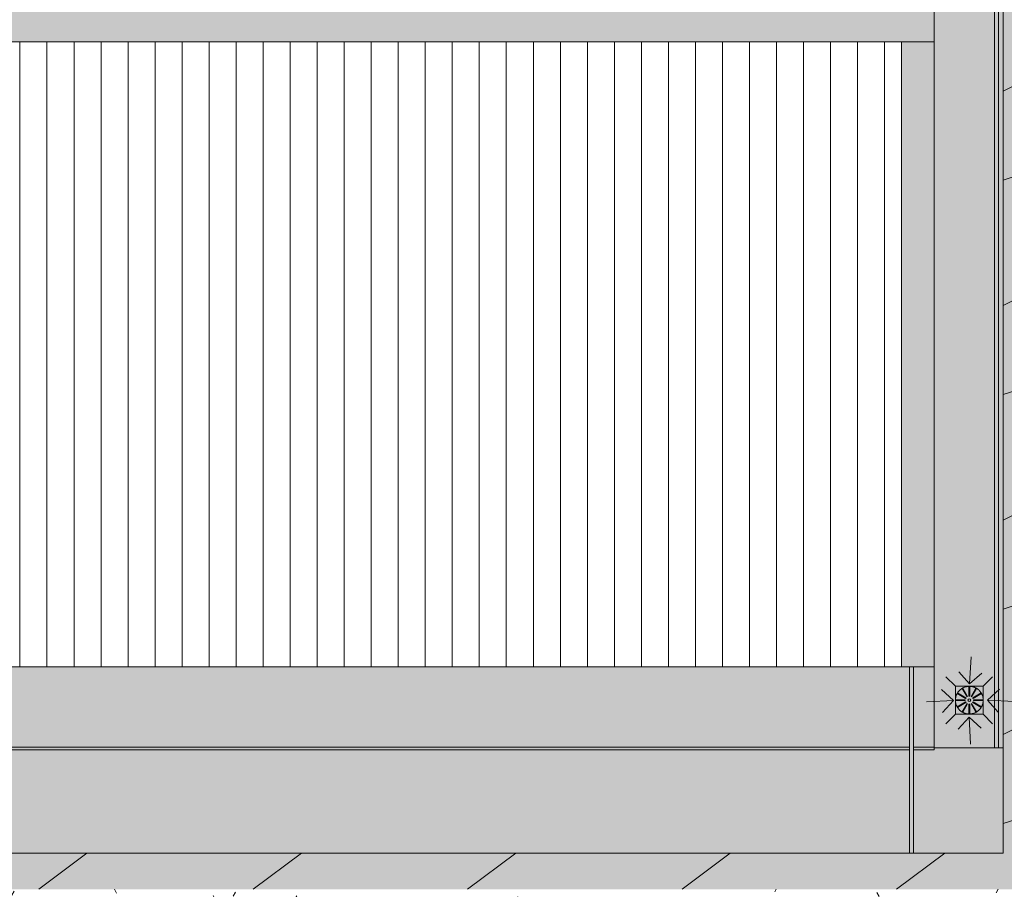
# Model space of a CAD drawing. Header units: millimetres. Extents: x 5980700 to 6194397, y -12939 to 2351883.
# Tile 111 of 124: x 6180078 to 6187366, y -8341 to -1904. Entities that reach past the tile are written whole.
import ezdxf

# ---------------------------------------------------------------- set-up
doc = ezdxf.new("R2010")
doc.units = ezdxf.units.MM
for name, color, linetype, lineweight in [('A-DETL-THIN', 151, 'Continuous', 9), ('A-FLOR', 192, 'Continuous', 18), ('A-FLOR-PATT', 8, 'Continuous', 18), ('A-ROOF', 132, 'Continuous', 9), ('A-ROOF-OTLN', 132, 'Continuous', 9), ('A-ROOF-PATT', 132, 'Continuous', 9), ('P-SANR-FIXT', 6, 'Continuous', 9)]:
    doc.layers.add(name, color=color, linetype=linetype, lineweight=lineweight)
pattern_1 = [(0, (0, 0), (812.8, 203.2), [33.528, -576.072, 33.528, -576.072, -3251.2]), (0, (0, 0), (812.8, 203.2), [-1219.2, 33.528, -1185.672, 33.528, -576.072, -1422.4]), (0, (0, 0), (812.8, 203.2), [-3048, 33.528, -372.872, 33.528, -982.472]), (120, (304.8, 101.6), (-582.3764, 602.3054), [33.528, -576.072, 33.528, -576.072, -3251.2]), (120, (304.8, 101.6), (-582.3764, 602.3054), [-1219.2, 33.528, -1185.672, 33.528, -576.072, -1422.4]), (120, (304.8, 101.6), (-582.3764, 602.3054), [-3048, 33.528, -372.872, 33.528, -982.472]), (240, (406.4, 508), (-230.4236, -805.5054), [33.528, -576.072, 33.528, -576.072, -3251.2]), (240, (406.4, 508), (-230.4236, -805.5054), [-1219.2, 33.528, -1185.672, 33.528, -576.072, -1422.4]), (240, (406.4, 508), (-230.4236, -805.5054), [-3048, 33.528, -372.872, 33.528, -982.472])]

# ---------------------------------------------------------------- blocks, each defined once
blk = doc.blocks.new('Cumeeira1 - Cumeeira-4038532-PLANTA DE CAIMENTO DE PISOS - COBERTURA')
at = {"layer": 'A-ROOF', "lineweight": 5}
blk.add_hatch(color=71, dxfattribs=at).paths.add_polyline_path([(1790.6, -2126.2), (19471.4, -2126.2), (19471.4, -1825.8), (-15828.6, -1825.8), (-15828.6, -2126.2), (1607.8, -2126.2)])
at = {"layer": 'A-ROOF', "color": 90, "lineweight": 5}
for p, q in [((19471.4, -1825.8), (19471.4, -2126.2)), ((19471.4, -2126.2), (-15828.6, -2126.2))]:
    blk.add_line(p, q, dxfattribs=at)
blk = doc.blocks.new('CHAPIM - CHAPIM-4060820-PLANTA DE CAIMENTO DE PISOS - COBERTURA')
at = {"layer": 'A-ROOF-PATT', "lineweight": 5}
h = blk.add_hatch(dxfattribs=at)
h.set_pattern_fill('FP_34', color=71, style=0, pattern_type=2)
h.set_pattern_definition([(0, (2e-05, -3e-05), (812.8, 203.2), [33.528, -576.072, 33.528, -576.072, -3251.2]), (0, (2e-05, -3e-05), (812.8, 203.2), [-1219.2, 33.528, -1185.672, 33.528, -576.072, -1422.4]), (0, (2e-05, -3e-05), (812.8, 203.2), [-3048, 33.528, -372.872, 33.528, -982.472]), (120, (304.8, 101.6), (-582.3764, 602.3054), [33.528, -576.072, 33.528, -576.072, -3251.2]), (120, (304.8, 101.6), (-582.3764, 602.3054), [-1219.2, 33.528, -1185.672, 33.528, -576.072, -1422.4]), (120, (304.8, 101.6), (-582.3764, 602.3054), [-3048, 33.528, -372.872, 33.528, -982.472]), (240, (406.4, 508), (-230.4236, -805.5054), [33.528, -576.072, 33.528, -576.072, -3251.2]), (240, (406.4, 508), (-230.4236, -805.5054), [-1219.2, 33.528, -1185.672, 33.528, -576.072, -1422.4]), (240, (406.4, 508), (-230.4236, -805.5054), [-3048, 33.528, -372.872, 33.528, -982.472])])
h.paths.add_polyline_path([(9835.5, -8340.8), (20251.4, -8340.8), (20251.4, 4739.2), (-16608.6, 4739.2), (-16608.6, -8340.8), (9652.7, -8340.8)])
h.paths.add_polyline_path([(3619, -8073.3), (-16341.1, -8073.3), (-16341.1, 4471.7), (19983.9, 4471.7), (19983.9, -8073.3), (3710.4, -8073.3)])
h = blk.add_hatch(dxfattribs=at)
h.set_pattern_fill('FP_33', color=71, style=0, pattern_type=2)
h.set_pattern_definition([(216.87, (635, 1587.5), (4762.4943, 3175.0085), [793.75, -7143.75]), (206.565, (1587.5, 1111.25), (-1587.501, -1587.5), [1774.88, -1774.88]), (198.435, (1587.5, 317.5), (-3174.997, -1587.503), [1004.02, -4016.09])])
h.paths.add_polyline_path([(9835.5, -8340.8), (20251.4, -8340.8), (20251.4, 4739.2), (-16608.6, 4739.2), (-16608.6, -8340.8), (9652.7, -8340.8)])
h.paths.add_polyline_path([(3619, -8073.3), (-16341.1, -8073.3), (-16341.1, 4471.7), (19983.9, 4471.7), (19983.9, -8073.3), (3710.4, -8073.3)])
at = {"layer": 'A-ROOF-OTLN', "color": 90, "lineweight": 5}
for q in [(19983.9, 4471.7), (-16341.1, -8073.3)]:
    blk.add_line((19983.9, -8073.3), q, dxfattribs=at)
blk = doc.blocks.new('Calha05 - Calha05-4216813-PLANTA DE CAIMENTO DE PISOS - COBERTURA')
at = {"layer": 'A-ROOF', "lineweight": 5}
h = blk.add_hatch(color=71, dxfattribs=at)
h.paths.add_polyline_path([(19546.4, -7293.3), (19993.9, -7293.3), (19993.9, 3149.2), (19546.4, 3149.2), (19546.4, -7288.3)])
h.paths.add_polyline_path([(19805.2, -6854.8), (19805.3, -6910.9), (19810.2, -6910.8), (19810.2, -6854.8)])
h.paths.add_polyline_path([(19805.2, -6846.4), (19805.2, -6854.8), (19810.2, -6854.8), (19810.2, -6846.4)])
h.paths.add_polyline_path([(19805.2, -7043.2), (19769.4, -7035.2), (19753.1, -7027.3), (19738.7, -7014.8), (19717.3, -6988.4), (19709.1, -6964.3), (19707, -6955.6), (19705.5, -6936.8), (19709.1, -6917.4), (19721.3, -6886.3), (19753.1, -6854.3), (19761.8, -6849.6), (19778, -6843.9), (19805.2, -6839.6), (19805.2, -6846.4), (19810.2, -6846.4), (19810.2, -6838.5), (19846.1, -6846.5), (19862.3, -6854.4), (19876.8, -6866.9), (19898.1, -6893.3), (19906.3, -6917.4), (19908.5, -6926.1), (19909.9, -6944.9), (19906.3, -6964.3), (19894.1, -6995.4), (19862.3, -7027.3), (19855.3, -7031.4), (19837.5, -7037.8), (19810.2, -7042), (19810.2, -6970.8), (19805.2, -6970.9), (19805.2, -7042.8)])
h.paths.add_polyline_path([(19760, -7028.6), (19760, -7028.5), (19794.7, -6967.9), (19790.6, -6965.5), (19756.5, -7026.6), (19759.9, -7028.6)])
h.paths.add_polyline_path([(19855.5, -7028.6), (19859.8, -7025.9), (19824.9, -6965.5), (19820.5, -6968), (19855.5, -7028.5)])
h.paths.add_polyline_path([(19892.9, -6993), (19895.4, -6988.6), (19834.9, -6953.6), (19833.2, -6958.5), (19888.2, -6990.2)])
h.paths.add_polyline_path([(19722.5, -6993), (19783.1, -6958), (19780.5, -6953.6), (19720.3, -6989.2), (19722.4, -6992.9)])
h.paths.add_polyline_path([(19807.7, -6950.8), (19812.7, -6949.5), (19816.4, -6945.8), (19817.7, -6940.8), (19816.4, -6935.8), (19812.7, -6932.2), (19807.7, -6930.8), (19802.7, -6932.2), (19799.1, -6935.8), (19797.7, -6940.9), (19799.1, -6945.8), (19802.7, -6949.5), (19805.2, -6950.5)])
h.paths.add_polyline_path([(19869.4, -6943.4), (19902.1, -6943.4), (19901.7, -6938.3), (19869.4, -6938.3)])
h.paths.add_polyline_path([(19869.4, -6943.4), (19869.4, -6938.3), (19837.6, -6938.3), (19837.7, -6943.4), (19867.7, -6943.4)])
h.paths.add_polyline_path([(19902.1, -6943.4), (19907.6, -6942.5), (19907.3, -6938.3), (19902.1, -6938.3), (19902.1, -6943.4)])
h.paths.add_polyline_path([(19721.7, -6943.4), (19777.8, -6943.3), (19777.7, -6938.3), (19721.7, -6938.3)])
h.paths.add_polyline_path([(19708.1, -6943.4), (19721.7, -6943.4), (19721.7, -6938.3), (19707.9, -6939.2), (19708, -6943.4)])
h.paths.add_polyline_path([(19834.9, -6928.1), (19895.1, -6892.5), (19892.9, -6888.8), (19832.4, -6923.7), (19833.7, -6925.8)])
h.paths.add_polyline_path([(19780.5, -6928.1), (19782.3, -6923.3), (19722, -6889.7), (19720, -6893.1), (19779, -6927.2)])
h.paths.add_polyline_path([(19824.9, -6916.2), (19858.9, -6855.1), (19855.4, -6853.2), (19820.7, -6913.8), (19822.7, -6914.8)])
h.paths.add_polyline_path([(19790.6, -6916.2), (19794.9, -6913.7), (19759.2, -6853.5), (19755.7, -6855.7), (19789.8, -6914.8)])
for points in [[(20023.9, -7293.3), (20023.9, 3149.2), (19993.9, 3149.2), (19993.9, -7293.3)], [(19393.9, -8073.3), (19393.9, -6693.3), (19363.9, -6693.3), (19363.9, -8073.3)]]:
    blk.add_hatch(color=71, dxfattribs=at).paths.add_polyline_path(points)
at = {"layer": 'A-ROOF', "color": 90, "lineweight": 5}
for p, q in [((19993.9, 3149.2), (19993.9, -7293.3)), ((20023.9, 3149.2), (20023.9, -7293.3)), ((19363.9, -8073.3), (19363.9, -6693.3)), ((19393.9, -6693.3), (19393.9, -8073.3))]:
    blk.add_line(p, q, dxfattribs=at)
blk = doc.blocks.new('BE-PMSa-MOD-ARQ-CONEXAODOFUTURO-EX-000-R_rvt-3-PLANTA DE CAIMENTO DE PISOS - COBERTURA')
at = {"layer": 'A-FLOR-PATT', "lineweight": 5}
h = blk.add_hatch(dxfattribs=at)
h.set_pattern_fill('FP_2', color=135, style=0, pattern_type=2)
h.set_pattern_definition(pattern_1)
h.paths.add_polyline_path([(-16310.4, -7293.3), (-15828.6, -7293.3), (-15828.6, -3822.2), (-16336.1, -3822.2), (-16336.1, -7293.3)])
h.paths.add_polyline_path([(19948.9, -7293.3), (19983.9, -7293.3), (19983.9, 3759.2), (19471.4, 3759.2), (19471.4, 3149.2), (19948.9, 3149.2), (19948.9, -7165.5)])
h.paths.add_polyline_path([(-16092.2, -7010.1), (-16122.1, -7002), (-16102.7, -6967.9), (-16106.8, -6965.5), (-16126.5, -6999.6), (-16148.3, -6977.6), (-16114.3, -6958), (-16116.8, -6953.6), (-16150.9, -6973.3), (-16157.3, -6957.6), (-16158.9, -6943.4), (-16119.6, -6943.3), (-16119.7, -6938.3), (-16158.9, -6938.3), (-16155.9, -6919.9), (-16150.9, -6908.4), (-16116.8, -6928.1), (-16115.1, -6923.3), (-16148.4, -6904), (-16126.5, -6882.1), (-16106.8, -6916.2), (-16102.4, -6913.7), (-16122.1, -6879.6), (-16106.3, -6873.2), (-16092.2, -6871.6), (-16092.1, -6910.9), (-16087.1, -6910.8), (-16087.1, -6871.6), (-16057.2, -6879.7), (-16076.6, -6913.8), (-16072.5, -6916.2), (-16052.8, -6882.1), (-16030.9, -6904), (-16065, -6923.7), (-16062.5, -6928.1), (-16028.4, -6908.4), (-16022, -6924.2), (-16020.4, -6938.3), (-16059.7, -6938.3), (-16059.6, -6943.4), (-16020.4, -6943.4), (-16023.4, -6961.8), (-16028.4, -6973.3), (-16062.5, -6953.6), (-16064.2, -6958.5), (-16030.9, -6977.7), (-16052.9, -6999.5), (-16072.5, -6965.5), (-16076.9, -6968), (-16057.2, -7002.1), (-16072.9, -7008.5), (-16087.1, -7010.1), (-16087.2, -6970.8), (-16092.2, -6970.9), (-16092.2, -7010)])
h.paths.add_polyline_path([(-16089.7, -6950.8), (-16084.7, -6949.5), (-16081, -6945.8), (-16079.7, -6940.8), (-16081, -6935.8), (-16084.7, -6932.2), (-16089.7, -6930.8), (-16094.7, -6932.2), (-16098.3, -6935.8), (-16099.7, -6940.9), (-16098.3, -6945.8), (-16094.7, -6949.5), (-16092.2, -6950.5)])
h.paths.add_polyline_path([(-16310.4, -3596.7), (-15828.6, -3596.7), (-15828.6, 612.1), (-16336.1, 612.1), (-16336.1, -3596.7)])
h.paths.add_polyline_path([(-15828.6, 642.1), (-15828.6, 3759.2), (-16341.1, 3759.2), (-16341.1, 3329.2), (-16336.1, 3329.2), (-16336.1, 642.1), (-15944.7, 642.1)])
h.paths.add_polyline_path([(-4243, 1825), (3431.4, 1825), (3431.4, 3059.2), (4031.4, 3059.2), (4031.4, 3159.2), (4481.3, 3159.2), (4481.3, 3759.2), (4101.4, 3759.2), (4101.4, 4471.7), (-5058.6, 4471.7), (-5058.6, 3759.2), (-5453.6, 3759.2), (-5453.6, 3159.2), (-4958.6, 3159.2), (-4958.6, 3059.2), (-4358.6, 3059.2), (-4358.6, 1825)])
h.paths.add_polyline_path([(19730.2, 3492.7), (19730.3, 3436.6), (19735.2, 3436.7), (19735.2, 3492.7)])
h.paths.add_polyline_path([(19730.2, 3501.1), (19730.2, 3492.7), (19735.2, 3492.7), (19735.2, 3501.1)])
h.paths.add_polyline_path([(19730.2, 3304.3), (19692.5, 3312.7), (19676.3, 3321.4), (19665.7, 3329.5), (19642.4, 3358.9), (19631.8, 3388.9), (19630.4, 3409.2), (19632.8, 3427.3), (19646.2, 3461), (19669.7, 3487.2), (19685, 3497.1), (19702, 3503.7), (19730.2, 3509), (19730.2, 3501.1), (19735.2, 3501.1), (19735.2, 3509), (19772.9, 3500.6), (19789.1, 3491.9), (19800.2, 3483.2), (19823, 3454.4), (19833.7, 3424.5), (19835.1, 3404.1), (19832.6, 3386), (19819.2, 3352.3), (19795.8, 3326.2), (19780.5, 3316.2), (19763.5, 3309.6), (19735.2, 3305.5), (19735.2, 3376.7), (19730.2, 3376.6), (19730.2, 3306)])
h.paths.add_polyline_path([(19685, 3318.9), (19682.8, 3321.4), (19681.5, 3320.9), (19684.9, 3318.9)])
h.paths.add_polyline_path([(19782, 3321.4), (19784.1, 3322.6), (19749.9, 3382), (19745.5, 3379.5), (19780.5, 3320.5), (19781.7, 3321.2)])
h.paths.add_polyline_path([(19780.5, 3318.9), (19782.7, 3321.4), (19781.7, 3321), (19780.5, 3319)])
h.paths.add_polyline_path([(19685.7, 3320.1), (19719.7, 3379.6), (19715.6, 3382), (19681.3, 3322.6), (19685.6, 3320.2)])
h.paths.add_polyline_path([(-16092.2, 3337.3), (-16122.1, 3345.4), (-16102.7, 3379.6), (-16106.8, 3382), (-16126.5, 3347.9), (-16148.4, 3369.8), (-16114.3, 3389.5), (-16116.8, 3393.9), (-16150.9, 3374.2), (-16157.4, 3390.1), (-16159, 3404.1), (-16119.6, 3404.2), (-16119.7, 3409.2), (-16159, 3409.2), (-16155.9, 3427.7), (-16150.9, 3439.1), (-16116.8, 3419.4), (-16115.1, 3424.2), (-16148.4, 3443.5), (-16126.5, 3465.4), (-16106.8, 3431.3), (-16102.4, 3433.8), (-16122.1, 3467.9), (-16106.2, 3474.4), (-16092.2, 3476), (-16092.1, 3436.6), (-16087.1, 3436.7), (-16087.1, 3476), (-16057.2, 3467.9), (-16076.6, 3433.7), (-16072.5, 3431.3), (-16052.8, 3465.4), (-16030.9, 3443.5), (-16065, 3423.8), (-16062.5, 3419.4), (-16028.4, 3439.1), (-16021.9, 3423.2), (-16020.4, 3409.2), (-16059.7, 3409.2), (-16059.6, 3404.1), (-16020.4, 3404.1), (-16023.4, 3385.5), (-16028.4, 3374.2), (-16062.5, 3393.9), (-16064.2, 3389), (-16030.9, 3369.8), (-16052.8, 3347.9), (-16072.5, 3382), (-16076.9, 3379.5), (-16057.2, 3345.4), (-16073.1, 3338.9), (-16087.1, 3337.3), (-16087.2, 3376.7), (-16092.2, 3376.6), (-16092.2, 3337.4)])
h.paths.add_polyline_path([(19817.9, 3354.5), (19820.4, 3358.9), (19759.9, 3393.9), (19758.2, 3389), (19813.2, 3357.3)])
h.paths.add_polyline_path([(19647.5, 3354.5), (19708.1, 3389.5), (19705.5, 3393.9), (19645.3, 3358.3), (19647.4, 3354.6)])
h.paths.add_polyline_path([(-16089.7, 3396.7), (-16084.7, 3398), (-16081, 3401.7), (-16079.7, 3406.7), (-16081, 3411.7), (-16084.7, 3415.3), (-16089.7, 3416.7), (-16095, 3415), (-16098.3, 3411.7), (-16099.7, 3406.6), (-16098.3, 3401.7), (-16094.7, 3398), (-16092.2, 3397)])
h.paths.add_polyline_path([(19732.7, 3396.7), (19737.7, 3398), (19741.4, 3401.7), (19742.7, 3406.7), (19741.4, 3411.7), (19737.7, 3415.3), (19732.7, 3416.7), (19727.4, 3415), (19724.1, 3411.7), (19722.7, 3406.6), (19724.1, 3401.7), (19727.7, 3398), (19730.2, 3397)])
h.paths.add_polyline_path([(19646.7, 3404.1), (19702.8, 3404.2), (19702.7, 3409.2), (19646.7, 3409.2)])
h.paths.add_polyline_path([(19634.2, 3406.7), (19632.9, 3408.3), (19633.1, 3404.6)])
h.paths.add_polyline_path([(19645, 3404.1), (19646.7, 3404.1), (19646.7, 3409.2), (19634.2, 3409.2), (19634.2, 3404.1), (19638.3, 3404.1)])
h.paths.add_polyline_path([(19799.7, 3404.1), (19827.1, 3404.1), (19826.7, 3409.2), (19794.4, 3409.2), (19794.4, 3404.1)])
h.paths.add_polyline_path([(19831.2, 3406.7), (19832.6, 3405), (19832.3, 3408.7)])
h.paths.add_polyline_path([(19827.1, 3404.1), (19831.2, 3404.1), (19831.2, 3409.2), (19827.1, 3409.1), (19827.1, 3404.1)])
h.paths.add_polyline_path([(19772.9, 3404.1), (19794.4, 3404.1), (19794.4, 3409.2), (19762.6, 3409.2), (19762.7, 3404.1), (19772.2, 3404.1)])
h.paths.add_polyline_path([(19705.5, 3419.4), (19707.3, 3424.2), (19647, 3457.8), (19645, 3454.4), (19704, 3420.3)])
h.paths.add_polyline_path([(19759.9, 3419.4), (19820.1, 3455), (19817.9, 3458.7), (19757.4, 3423.8), (19758.7, 3421.7)])
h.paths.add_polyline_path([(19749.9, 3431.3), (19784.1, 3490.7), (19779.8, 3493.2), (19745.7, 3433.7), (19747.7, 3432.7)])
h.paths.add_polyline_path([(19715.6, 3431.3), (19719.9, 3433.8), (19684.9, 3492.8), (19681.3, 3490.7), (19714.8, 3432.7)])
h.paths.add_polyline_path([(19784.8, 3491.9), (19781.2, 3493.1), (19782.8, 3491.9)])
h.paths.add_polyline_path([(19680.6, 3491.9), (19683.7, 3492.4), (19683.3, 3493.5), (19680.7, 3491.9)])
h = blk.add_hatch(dxfattribs=at)
h.set_pattern_fill('FP_2', color=133, style=0, pattern_type=2)
h.set_pattern_definition(pattern_1)
h.paths.add_polyline_path([(-16336.1, -8073.3), (19288.9, -8073.3), (19288.9, -7308.3), (-15828.6, -7308.3), (-15828.6, -7293.3), (-16336.1, -7293.3), (-16336.1, -7797.1)])
h.paths.add_polyline_path([(19318.9, -8073.3), (19983.9, -8073.3), (19983.9, -7293.3), (19471.4, -7293.3), (19471.4, -7308.3), (19318.9, -7308.3), (19318.9, -7927.1)])
h.paths.add_polyline_path([(1820.8, -7987.6), (1802.5, -7984.2), (1790, -7978.3), (1777.5, -7967.2), (1769.5, -7955), (1765.2, -7944), (1763.7, -7927.1), (1765.7, -7914.3), (1772.6, -7899.2), (1783.7, -7886.7), (1795.2, -7879), (1807.1, -7874.4), (1823.8, -7873), (1839.5, -7876.1), (1851.7, -7881.9), (1864.2, -7892.9), (1871.6, -7903.7), (1876.5, -7916.1), (1878, -7933), (1876, -7945.9), (1869.1, -7960.9), (1858, -7973.4), (1846.5, -7981.1), (1833.8, -7985.9), (1822.3, -7987.4)])
h.paths.add_polyline_path([(2144.4, -7987.6), (2126.1, -7984.2), (2113.6, -7978.3), (2101.1, -7967.2), (2093.1, -7955), (2088.7, -7943.4), (2087.3, -7927.1), (2089.3, -7914.3), (2096.2, -7899.2), (2107.3, -7886.7), (2118.8, -7879), (2130.7, -7874.4), (2147.4, -7873), (2163.1, -7876.1), (2175.2, -7881.9), (2187.8, -7892.9), (2195.2, -7903.7), (2200.1, -7916.1), (2201.5, -7933), (2199.6, -7945.9), (2192.6, -7960.9), (2181.6, -7973.4), (2170.1, -7981.1), (2156.3, -7986), (2145.9, -7987.4)])
h.paths.add_polyline_path([(1817.6, -7762.8), (1806.5, -7760.4), (1799.1, -7756.2), (1793.3, -7750.4), (1789.8, -7744.4), (1788, -7740.1), (1787.2, -7730.1), (1789.3, -7721), (1793.5, -7713.7), (1799.2, -7708), (1803.7, -7705.1), (1812.6, -7702.2), (1819.1, -7701.7), (1829.3, -7704.2), (1836.1, -7708.1), (1841.7, -7713.8), (1845.4, -7719.9), (1847.2, -7724.2), (1848.2, -7732.2), (1845.8, -7743.3), (1841.6, -7750.7), (1836, -7756.3), (1831.5, -7759.3), (1825.5, -7761.7), (1819.1, -7762.6)])
h.paths.add_polyline_path([(2130.9, -7722.2), (2116.1, -7719.2), (2106, -7713.8), (2097.7, -7706), (2092.1, -7697.1), (2089.2, -7690), (2088.3, -7674.8), (2090.6, -7664.6), (2096.1, -7654.2), (2103.6, -7646.1), (2112.8, -7640.3), (2120.6, -7637.3), (2130.9, -7636), (2146, -7639.1), (2155.8, -7644.3), (2164.1, -7652.1), (2169.7, -7661), (2172.7, -7669.4), (2173.8, -7680.6), (2171.2, -7693.6), (2165.7, -7704), (2158.2, -7712), (2149, -7717.8), (2141.8, -7720.7), (2132.9, -7721.9)])
h.paths.add_polyline_path([(2130.9, -7581.4), (2119.8, -7579), (2112.4, -7574.8), (2106.6, -7569), (2103.5, -7563.8), (2100.8, -7554.6), (2100.5, -7549.1), (2102.9, -7539.1), (2106.9, -7532.3), (2112.6, -7526.6), (2117.1, -7523.7), (2126.4, -7520.8), (2130.9, -7520.2), (2142.7, -7522.8), (2149.4, -7526.7), (2155.2, -7532.6), (2158.4, -7537.7), (2160.5, -7542.9), (2161.6, -7550.8), (2159.2, -7561.9), (2155, -7569.3), (2149.3, -7574.9), (2142.4, -7578.9), (2134.7, -7580.9)])
h.paths.add_polyline_path([(-5157.2, 3759.2), (-5058.6, 3759.2), (-5058.6, 4471.7), (-16341.1, 4471.7), (-16341.1, 3759.2), (-15828.6, 3759.2), (-15828.6, 3774.2), (-5453.6, 3774.2), (-5453.6, 3759.2), (-5248.6, 3759.2)])
h.paths.add_polyline_path([(4101.4, 3759.2), (4481.3, 3759.2), (4481.3, 3774.2), (19471.4, 3774.2), (19471.4, 3759.2), (19983.9, 3759.2), (19983.9, 4471.7), (4101.4, 4471.7), (4101.4, 4204.6)])
h = blk.add_hatch(dxfattribs=at)
h.set_pattern_fill('FP_2', color=133, style=0, pattern_type=2)
h.set_pattern_definition(pattern_1)
h.paths.add_polyline_path([(8116.4, -9278.8), (20269.4, -9278.8), (20269.4, -8320.8), (20251.4, -8320.8), (20251.4, -8340.8), (8116.4, -8340.8), (8116.4, -9060.5)])
at = {"layer": 'A-ROOF-OTLN', "lineweight": 5}
blk.add_hatch(color=9, dxfattribs=at).paths.add_polyline_path([(19251.7, -6693.3), (19471.4, -6693.3), (19471.4, -2067.4), (19231.4, -2067.4), (19231.4, -6693.3)])
h = blk.add_hatch(color=9, dxfattribs=at)
h.paths.add_polyline_path([(3253.3, -7288.3), (19288.9, -7288.3), (19288.9, -6693.3), (-15706.1, -6693.3), (-15706.1, -7288.3), (3070.5, -7288.3)])
h.paths.add_polyline_path([(-15761.9, -7288.3), (-15736.1, -7288.3), (-15736.1, -6693.3), (-15828.6, -6693.3), (-15828.6, -7288.3)])
h.paths.add_polyline_path([(19343.1, -7288.3), (19471.4, -7288.3), (19471.4, -6693.3), (19318.9, -6693.3), (19318.9, -7288.3)])
h = blk.add_hatch(color=9, dxfattribs=at)
h.paths.add_polyline_path([(19343.1, -7308.3), (19471.4, -7308.3), (19471.4, -7288.3), (19318.9, -7288.3), (19318.9, -7308.3)])
h.paths.add_polyline_path([(-15828.6, -7308.3), (19288.9, -7308.3), (19288.9, -7288.3), (-15828.6, -7288.3), (-15828.6, -7293.3)])
at = {"layer": 'A-ROOF-PATT', "lineweight": 5}
h = blk.add_hatch(dxfattribs=at)
h.set_pattern_fill('FP_275', color=71, style=0, pattern_type=2)
h.set_pattern_definition([(90, (480, -125.73), (-200, 1e-14), [])])
h.paths.add_polyline_path([(-15588.6, -6693.3), (19231.4, -6693.3), (19231.4, -2067.4), (-15588.6, -2067.4), (-15588.6, -6533.8)])
h.paths.add_polyline_path([(-43.8, -3677.2), (-62.1, -3673.8), (-74.6, -3667.9), (-87.1, -3656.9), (-95.1, -3644.8), (-99.5, -3633), (-100.9, -3616.8), (-98.9, -3603.9), (-92, -3588.9), (-80.9, -3576.4), (-69.4, -3568.7), (-55.3, -3563.7), (-40.8, -3562.6), (-25.4, -3565.6), (-12.9, -3571.5), (-0.4, -3582.6), (7.6, -3594.7), (11.9, -3605.8), (13.3, -3622.7), (11.4, -3635.5), (3.5, -3651.8), (-6.6, -3663.1), (-18.1, -3670.8), (-30.8, -3675.5), (-42.3, -3677)])
h.paths.add_polyline_path([(3946.1, -3677.2), (3927.7, -3673.8), (3915.2, -3667.9), (3902.7, -3656.9), (3894.7, -3644.8), (3890.4, -3633.7), (3889, -3616.8), (3890.9, -3603.9), (3897.9, -3588.9), (3908.9, -3576.4), (3920.4, -3568.7), (3933.1, -3563.9), (3949, -3562.6), (3964.4, -3565.6), (3976.9, -3571.5), (3989.4, -3582.6), (3997.4, -3594.7), (4001.7, -3605.8), (4003.2, -3622.7), (4001.2, -3635.5), (3993.3, -3651.8), (3983.2, -3663.1), (3971.7, -3670.8), (3959, -3675.5), (3947.5, -3677)])
at = {"layer": 'A-FLOR', "color": 250, "lineweight": 5}
blk.add_line((19983.9, -7293.3), (19471.4, -7293.3), dxfattribs=at)
at = {"layer": 'A-ROOF', "color": 90, "lineweight": 5}
blk.add_line((-15588.6, -6693.3), (19231.4, -6693.3), dxfattribs=at)
at = {"layer": 'A-ROOF-OTLN', "color": 90, "lineweight": 5}
for p, q in [((19231.4, -2067.4), (19231.4, -6693.3)), ((19471.4, -6693.3), (19471.4, -2067.4)), ((19471.4, -6693.3), (19231.4, -6693.3)), ((19471.4, -6693.3), (19471.4, -7288.3)), ((19288.9, -7288.3), (-15828.6, -7288.3)), ((19288.9, -7308.3), (-15828.6, -7308.3)), ((19471.4, -7288.3), (19318.9, -7288.3)), ((19471.4, -7308.3), (19318.9, -7308.3)), ((19471.4, -7288.3), (19471.4, -7308.3))]:
    blk.add_line(p, q, dxfattribs=at)
at = {"layer": 'A-ROOF', "color": 90, "lineweight": 5}
for name, p in [('CHAPIM - CHAPIM-4060820-PLANTA DE CAIMENTO DE PISOS - COBERTURA', (0, 0)), ('Calha05 - Calha05-4216813-PLANTA DE CAIMENTO DE PISOS - COBERTURA', (-75, 0)), ('Cumeeira1 - Cumeeira-4038532-PLANTA DE CAIMENTO DE PISOS - COBERTURA', (0, 58.8))]:
    blk.add_blockref(name, p, dxfattribs=at)
blk = doc.blocks.new('PLUV_Grelha Ralo Hemisférico_Abacaxi - Grelha Abacaxi-25379396-PLANTA DE CAIMENTO DE PISOS - COBERTURA')
at = {"layer": 'P-SANR-FIXT'}
for points in [[(-2.5, -102.3), (-2.4, -29.9), (0, -29.9), (0, -10), (-5, -8.7), (-8.7, -5), (-10, 0), (-8.7, 5), (-5, 8.7), (0, 10), (0, 30), (-2.5, 29.9), (-2.5, 102.3), (-37.6, 94.6), (-49, 89.9), (-12.8, 27.2), (-17.1, 24.7), (-53.3, 87.4), (-67, 76.3), (-87.1, 53.2), (-24.7, 17.1), (-27.2, 12.8), (-89.9, 49), (-100.9, 13.3), (-102.3, 2.5), (-29.9, 2.5), (-29.9, -2.5), (-102.3, -2.5), (-99.9, -19.9), (-88.9, -48.4), (-27.2, -12.8), (-25.4, -17.6), (-87.4, -53.4), (-62.3, -80.5), (-53.3, -87.4), (-17.1, -24.7), (-12.8, -27.2), (-49, -89.9), (-33.6, -96), (-4, -102.1)], [(2.5, -102.3), (37.6, -94.6), (49, -89.9), (12.8, -27.2), (17.2, -24.7), (53.4, -87.4), (66.3, -77.2), (87, -53.2), (24.7, -17.2), (27.2, -12.8), (89.9, -49), (100.9, -13.3), (102.3, -2.5), (29.9, -2.5), (29.9, 2.5), (102.3, 2.5), (99.9, 19.9), (88.9, 48.4), (27.2, 12.8), (25.5, 17.6), (87.4, 53.3), (62.3, 80.5), (53.4, 87.4), (17.2, 24.7), (12.8, 27.2), (49, 89.9), (33.6, 96), (2.5, 102), (2.5, 29.9), (0, 29.9), (0, 10), (5, 8.7), (8.7, 5), (10, 0), (8.7, -5), (5, -8.7), (0, -10), (0, -30), (2.5, -29.9), (2.5, -101.2)]]:
    blk.add_hatch(color=55, dxfattribs=at).paths.add_polyline_path(points)
h = blk.add_hatch(color=55, dxfattribs=at)
h.paths.add_polyline_path([(-49, -89.9), (-48.5, -87.3), (-52.1, -85.3), (-53.3, -87.4), (-49.2, -89.8)])
h.paths.add_polyline_path([(52.1, 85.2), (53.4, 87.4), (48.9, 89.6), (48.5, 87.3), (52, 85.3)])
h = blk.add_hatch(color=55, dxfattribs=at)
h.paths.add_polyline_path([(49, -89.9), (53.4, -87.4), (51.2, -85.7), (47.8, -87.8), (48.9, -89.6)])
h.paths.add_polyline_path([(-52.1, 85.2), (-47.8, 87.8), (-49.9, 89.4), (-53.3, 87.4), (-52.1, 85.3)])
h = blk.add_hatch(color=55, dxfattribs=at)
h.paths.add_polyline_path([(102.3, -2.5), (102.3, 2.5), (99.9, 1.6), (100.9, -2.5)])
h.paths.add_polyline_path([(-102.3, -2.5), (-99.9, -1.7), (-100.9, 2.5), (-102.3, 2.5), (-102.3, -2.5)])
h = blk.add_hatch(color=55, dxfattribs=at)
h.paths.add_polyline_path([(87.4, -53.4), (89.9, -49), (87.4, -48.4), (85.3, -52.1), (87, -53.2)])
h.paths.add_polyline_path([(-87.7, 47.7), (-85.3, 52.1), (-87.8, 52.7), (-89.9, 49), (-87.8, 47.8)])
h = blk.add_hatch(color=55, dxfattribs=at)
h.paths.add_polyline_path([(-87.4, -53.4), (-85.7, -51.2), (-87.8, -47.8), (-89.4, -49.9), (-87.7, -52.8)])
h.paths.add_polyline_path([(87.7, 47.7), (89.4, 49.9), (87.1, 53.2), (85.8, 51.2), (87.7, 47.8)])
at = {"layer": 'P-SANR-FIXT', "color": 53}
for p, q in [((-17.1, 24.7), (-53.3, 87.4)), ((-49, 89.9), (-12.8, 27.2)), ((-2.5, 29.9), (-2.5, 102.3)), ((2.5, 102.3), (2.5, 29.9)), ((12.8, 27.2), (49, 89.9)), ((53.4, 87.4), (17.2, 24.7)), ((-102.3, 2.5), (-29.9, 2.5)), ((-27.2, 12.8), (-89.9, 49)), ((-87.4, 53.3), (-24.7, 17.1)), ((24.7, 17.1), (87.4, 53.3)), ((89.9, 49), (27.2, 12.8)), ((29.9, 2.5), (102.3, 2.5)), ((-29.9, -2.5), (-102.3, -2.5)), ((-89.9, -49), (-27.2, -12.8)), ((-24.7, -17.2), (-87.4, -53.4)), ((-53.3, -87.4), (-17.1, -24.7)), ((-12.8, -27.2), (-49, -89.9)), ((-2.5, -102.3), (-2.5, -29.9)), ((2.5, -29.9), (2.5, -102.3)), ((49, -89.9), (12.8, -27.2)), ((17.2, -24.7), (53.4, -87.4)), ((87.4, -53.4), (24.7, -17.2)), ((27.2, -12.8), (89.9, -49)), ((102.3, -2.5), (29.9, -2.5))]:
    blk.add_line(p, q, dxfattribs=at)
at = {"layer": 'P-SANR-FIXT', "color": 53, "flags": 128}
for points in [[(0, 102.5), (-4.1, 102.4), (-8.2, 102.2), (-12.3, 101.8), (-16.3, 101.2), (-20.4, 100.5), (-24.4, 99.6), (-28.3, 98.5), (-32.2, 97.3), (-36.1, 95.9), (-39.9, 94.4), (-43.7, 92.7), (-47.3, 90.9), (-50.9, 89), (-54.4, 86.8), (-57.9, 84.6), (-61.2, 82.2), (-64.5, 79.7), (-67.6, 77.1), (-70.6, 74.3), (-73.5, 71.4), (-76.3, 68.4), (-79, 65.3), (-81.5, 62.1), (-84, 58.8), (-86.3, 55.4), (-88.4, 51.9), (-90.4, 48.3), (-92.3, 44.7), (-94, 40.9), (-95.5, 37.1), (-96.9, 33.3), (-98.2, 29.4), (-99.3, 25.4), (-100.2, 21.4), (-101, 17.4), (-101.6, 13.4), (-102.1, 9.3), (-102.4, 5.2), (-102.5, 1.1), (-102.5, -3), (-102.3, -7.1), (-101.9, -11.2), (-101.4, -15.2), (-100.7, -19.3), (-99.8, -23.3), (-98.8, -27.3), (-97.6, -31.2), (-96.3, -35.1), (-94.8, -38.9), (-93.2, -42.7), (-91.4, -46.3), (-89.5, -50), (-87.4, -53.5), (-85.2, -57), (-82.9, -60.3), (-80.4, -63.6), (-77.8, -66.8), (-75.1, -69.8), (-72.2, -72.8), (-69.2, -75.6), (-66.2, -78.3), (-63, -80.9), (-59.7, -83.3), (-56.3, -85.6), (-52.8, -87.8), (-49.3, -89.9), (-45.7, -91.8), (-41.9, -93.5), (-38.2, -95.1), (-34.3, -96.6), (-30.4, -97.9), (-26.5, -99), (-22.5, -100), (-18.5, -100.8), (-14.5, -101.5), (-10.4, -102), (-6.3, -102.3), (-2.2, -102.5), (0, -102.5)], [(0, -102.5), (4.1, -102.4), (8.2, -102.2), (12.3, -101.8), (16.3, -101.2), (20.4, -100.5), (24.4, -99.6), (28.3, -98.5), (32.2, -97.3), (36.1, -95.9), (39.9, -94.4), (43.7, -92.7), (47.3, -90.9), (50.9, -89), (54.4, -86.8), (57.9, -84.6), (61.2, -82.2), (64.5, -79.7), (67.6, -77.1), (70.6, -74.3), (73.5, -71.4), (76.3, -68.4), (79, -65.3), (81.5, -62.1), (84, -58.8), (86.3, -55.4), (88.4, -51.9), (90.4, -48.3), (92.3, -44.7), (94, -40.9), (95.5, -37.1), (96.9, -33.3), (98.2, -29.4), (99.3, -25.4), (100.2, -21.4), (101, -17.4), (101.6, -13.4), (102.1, -9.3), (102.4, -5.2), (102.5, -1.1), (102.5, 3), (102.3, 7.1), (101.9, 11.2), (101.4, 15.2), (100.7, 19.3), (99.8, 23.3), (98.8, 27.3), (97.6, 31.2), (96.3, 35.1), (94.8, 38.9), (93.2, 42.7), (91.4, 46.3), (89.5, 50), (87.4, 53.5), (85.2, 57), (82.9, 60.3), (80.4, 63.6), (77.8, 66.8), (75.1, 69.8), (72.2, 72.8), (69.2, 75.6), (66.2, 78.3), (63, 80.9), (59.7, 83.3), (56.3, 85.6), (52.8, 87.8), (49.3, 89.9), (45.7, 91.8), (41.9, 93.5), (38.2, 95.1), (34.3, 96.6), (30.4, 97.9), (26.5, 99), (22.5, 100), (18.5, 100.8), (14.5, 101.5), (10.4, 102), (6.3, 102.3), (2.2, 102.5), (0, 102.5)]]:
    blk.add_lwpolyline(points, dxfattribs=at)
at = {"layer": 'P-SANR-FIXT', "color": 53}
for radius, start, end in [(102.4, 118.58561, 121.39926), (99.9, 118.55015, 121.43434), (102.4, 90, 91.39926), (99.9, 90, 91.43434), (102.4, 88.58561, 90), (99.9, 88.55015, 90), (99.9, 58.55015, 61.43434), (102.4, 58.58561, 61.39926), (102.4, 178.60074, 181.41439), (99.9, 178.56566, 181.44985), (102.4, 148.60074, 151.41439), (99.9, 148.56566, 151.44985), (30, 175.22579, 184.82594), (30, 145.22579, 154.82594), (30, 115.17406, 124.77421), (10, 90, 180), (30, 90, 94.77421), (30, 85.17406, 90), (10, 360, 90), (10, 270, 360), (30, 55.17406, 64.77421), (30, 25.17406, 34.77421), (30, 355.17406, 4.77421), (99.9, 28.55015, 31.43434), (102.4, 28.58561, 31.39926), (99.9, 358.55015, 1.43434), (102.4, 358.58561, 1.39926), (102.4, 208.60074, 211.41439), (99.9, 208.56566, 211.44985), (30, 205.22579, 214.82594), (30, 235.22579, 244.82594), (10, 180, 270), (30, 265.22579, 270), (30, 270, 274.82594), (30, 295.22579, 304.82594), (30, 325.17406, 334.77421), (99.9, 328.55015, 331.43434), (102.4, 328.58561, 331.39926), (102.4, 238.60074, 241.41439), (99.9, 238.56566, 241.44985), (99.9, 268.56566, 270), (102.4, 268.60074, 270), (99.9, 270, 271.44985), (102.4, 270, 271.41439), (99.9, 298.56566, 301.44985), (102.4, 298.60074, 301.41439)]:
    blk.add_arc((0, 0), radius, start, end, dxfattribs=at)
blk = doc.blocks.new('BE-PMSa-MOD-ESG-CONEXAODOFUTURO-EX-000-R_rvt-3-PLANTA DE CAIMENTO DE PISOS - COBERTURA')
at = {"layer": 'P-SANR-FIXT', "color": 53, "lineweight": 9}
blk.add_blockref('PLUV_Grelha Ralo Hemisférico_Abacaxi - Grelha Abacaxi-25379396-PLANTA DE CAIMENTO DE PISOS - COBERTURA', (19732.7, -6940.8), dxfattribs=at)

msp = doc.modelspace()

# ---------------------------------------------------------------- linework, layer by layer
at = {"layer": 'A-DETL-THIN'}
for p, q in [((6187121.4, -6621), (6187108.8, -6820.6)), ((6187004.1, -6838.3), (6186933.4, -6767.6)), ((6187108.8, -6820.6), (6187029.5, -6730.6)), ((6187108.8, -6820.6), (6187198.8, -6741.2)), ((6187209.1, -6838.3), (6187279.8, -6767.6)), ((6187004.1, -6838.3), (6187209.1, -6838.3)), ((6187004.1, -7044.8), (6187004.1, -6838.3)), ((6187209.1, -6838.3), (6187209.1, -7044.8)), ((6186990.7, -6944), (6186902.5, -6862.6)), ((6187241.2, -6940.3), (6187330.8, -6860.5)), ((6186790.9, -6952.1), (6186990.7, -6944)), ((6186990.7, -6944), (6186909.4, -7032.2)), ((6187440.9, -6951.8), (6187241.2, -6940.3)), ((6187241.2, -6940.3), (6187321, -7029.9)), ((6187004.1, -7044.8), (6186933.4, -7115.6)), ((6187209.1, -7044.8), (6187004.1, -7044.8)), ((6187106, -7065.9), (6187025.2, -7154.6)), ((6187115.2, -7265.7), (6187106, -7065.9)), ((6187106, -7065.9), (6187194.7, -7146.8)), ((6187209.1, -7044.8), (6187279.8, -7115.6))]:
    msp.add_line(p, q, dxfattribs=at)

# ---------------------------------------------------------------- block references
at = {"color": 50, "lineweight": 5}
for name in ['BE-PMSa-MOD-ARQ-CONEXAODOFUTURO-EX-000-R_rvt-3-PLANTA DE CAIMENTO DE PISOS - COBERTURA', 'BE-PMSa-MOD-ESG-CONEXAODOFUTURO-EX-000-R_rvt-3-PLANTA DE CAIMENTO DE PISOS - COBERTURA']:
    msp.add_blockref(name, (6167374.7, 0), dxfattribs=at)

doc.saveas('drawing.dxf')
